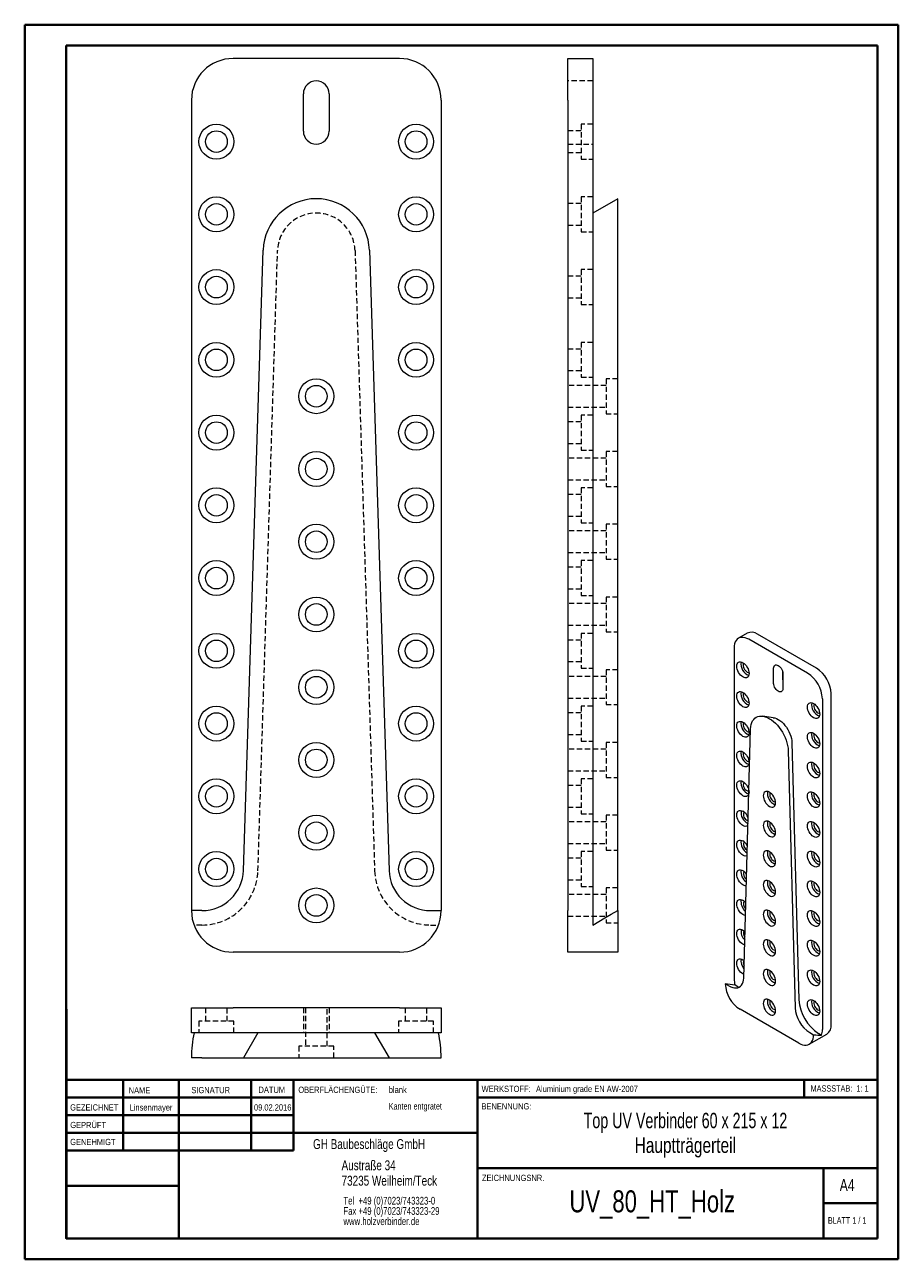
# Model space of a CAD drawing. Header units: millimetres. Extents: x 0 to 210, y 0 to 297.
import ezdxf

# ---------------------------------------------------------------- set-up
doc = ezdxf.new("R2010")
doc.units = ezdxf.units.MM
doc.linetypes.add('HIDDEN', pattern=[1.905, 1.27, -0.635])
doc.styles.add('SLDTEXTSTYLE0', font='TXT', dxfattribs={"width": 0.75})
doc.styles.add('SLDTEXTSTYLE1', font='TXT', dxfattribs={"width": 0.681818})
doc.styles.add('SLDTEXTSTYLE2', font='TXT', dxfattribs={"width": 0.7})
doc.styles.add('SLDTEXTSTYLE3', font='TXT', dxfattribs={"width": 0.691667})

# ---------------------------------------------------------------- blocks, each defined once
blk = doc.blocks.new('SW_NOTE_0')
at = {"color": 0, "linetype": 'Continuous', "lineweight": 0, "char_height": 1.8521, "attachment_point": 1, "style": 'SLDTEXTSTYLE0'}
for s, insert in [('Tel  +49 (0)7023/743323-0', (0, 2.39)), ('Fax +49 (0)7023/743323-29', (0, -0.08)), ('www.holzverbinder.de', (0, -2.55))]:
    blk.add_mtext(s, dxfattribs=dict(at, insert=insert))

msp = doc.modelspace()

# ---------------------------------------------------------------- linework, layer by layer
at = {"color": 7, "linetype": 'Continuous', "lineweight": 40}
for p, q in [((0.08, 0.21), (0.08, 297.21)), ((0.08, 297.21), (210.08, 297.21)), ((210.08, 0.21), (210.08, 297.21)), ((210.08, 292.21), (210.08, 297.21)), ((10.08, 292.21), (205.08, 292.21)), ((10.08, 5.21), (10.08, 292.21)), ((205.08, 5.21), (205.08, 292.21)), ((10.11, 60.37), (10.11, 5.12)), ((205.08, 43.37), (10.11, 43.37)), ((23.71, 43.37), (23.71, 26.37)), ((37.1, 43.37), (37.1, 5.12)), ((54.51, 43.37), (54.51, 26.38)), ((64.71, 26.39), (64.71, 43.37)), ((108.91, 43.37), (108.91, 5.12)), ((187.47, 39.12), (187.47, 43.37)), ((64.71, 39.1), (10.11, 39.1)), ((205.08, 39.12), (108.91, 39.12)), ((64.71, 34.87), (10.11, 34.87)), ((108.91, 30.62), (10.11, 30.62)), ((64.71, 26.39), (10.11, 26.37)), ((108.91, 22.12), (205.08, 22.12)), ((192.08, 5.21), (192.08, 22.21)), ((37.1, 17.87), (10.11, 17.87)), ((10.11, 13.71), (10.08, 13.71)), ((205.08, 13.71), (192.08, 13.71)), ((10.11, 9.46), (10.08, 9.46)), ((10.08, 5.21), (205.08, 5.21)), ((205.08, 5.21), (180.99, 5.21)), ((0.08, 0.21), (210.08, 0.21))]:
    msp.add_line(p, q, dxfattribs=at)
at = {"color": 7, "linetype": 'Continuous', "lineweight": 15}
for p, q in [((90.17, 289.09), (50.17, 289.09)), ((130.62, 289.09), (136.62, 289.09)), ((130.62, 279.09), (130.62, 289.09)), ((136.62, 289.09), (136.62, 279.09)), ((67.07, 271.59), (67.07, 280.59)), ((73.27, 280.59), (73.27, 271.59)), ((40.17, 279.09), (40.17, 84.09)), ((100.17, 279.09), (100.17, 84.09)), ((130.62, 279.09), (130.62, 84.09)), ((136.62, 279.09), (136.62, 84.09)), ((142.62, 255.34), (136.62, 251.88)), ((142.62, 242.97), (142.62, 255.34)), ((52.68, 93.78), (57.4, 242.97)), ((82.94, 242.97), (87.66, 93.78)), ((142.62, 93.78), (142.62, 242.97)), ((173.77, 150.83), (171.65, 149.61)), ((188.29, 141.19), (174.15, 149.36)), ((190.41, 142.42), (176.27, 150.58)), ((170.61, 147.32), (170.61, 67.7)), ((180.12, 138.76), (180.12, 142.44)), ((182.24, 141.66), (182.24, 139.99)), ((182.31, 141.17), (182.31, 137.5)), ((191.82, 135.07), (191.82, 55.46)), ((193.95, 56.68), (193.95, 136.3)), ((180.04, 130.51), (177.49, 130.86)), ((172.91, 67.88), (174.58, 127.83)), ((183.61, 122.61), (185.28, 60.74)), ((184.51, 124.5), (186.18, 62.63)), ((142.62, 84.09), (142.62, 93.78)), ((42.68, 84.09), (40.17, 84.09)), ((97.65, 84.09), (100.17, 84.09)), ((130.62, 74.09), (130.62, 84.09)), ((136.62, 84.09), (136.62, 80.63)), ((142.62, 84.09), (142.62, 74.09)), ((90.17, 74.09), (50.17, 74.09)), ((142.62, 74.09), (130.62, 74.09)), ((169.38, 65.97), (168.49, 66.48)), ((171.5, 65.78), (170.83, 66.16)), ((171.5, 65.78), (171.74, 65.65)), ((40.17, 54.68), (40.17, 60.68)), ((40.17, 60.68), (50.17, 60.68)), ((90.17, 60.68), (50.17, 60.68)), ((90.17, 60.68), (100.17, 60.68)), ((100.17, 60.68), (100.17, 54.68)), ((186.17, 52.19), (172.03, 60.36)), ((50.17, 54.68), (40.17, 54.68)), ((90.17, 54.68), (50.17, 54.68)), ((56.14, 54.68), (52.68, 48.68)), ((84.19, 54.68), (87.66, 48.68)), ((100.17, 54.68), (90.17, 54.68)), ((188.67, 51.94), (192.91, 54.39)), ((188.81, 54.75), (189.7, 54.23)), ((190.94, 54.56), (191.61, 54.17)), ((42.68, 48.68), (40.17, 48.68)), ((42.68, 48.68), (52.68, 48.68)), ((52.68, 48.68), (57.4, 48.68)), ((57.4, 48.68), (82.94, 48.68)), ((82.94, 48.68), (87.66, 48.68)), ((87.66, 48.68), (97.65, 48.68)), ((97.65, 48.68), (100.17, 48.68))]:
    msp.add_line(p, q, dxfattribs=at)
at = {"color": 7, "linetype": 'HIDDEN', "lineweight": 0}
for p, q in [((136.62, 283.69), (130.62, 283.69)), ((133.82, 273.29), (133.82, 264.89)), ((136.62, 273.29), (133.82, 273.29)), ((133.82, 271.69), (130.62, 271.69)), ((130.62, 268.49), (136.62, 268.49)), ((130.62, 266.49), (133.82, 266.49)), ((133.82, 264.89), (136.62, 264.89)), ((133.82, 255.79), (133.82, 247.39)), ((136.62, 255.79), (133.82, 255.79)), ((133.82, 254.19), (130.62, 254.19)), ((130.62, 248.99), (133.82, 248.99)), ((133.82, 247.39), (136.62, 247.39)), ((56.14, 93.67), (60.86, 242.86)), ((79.48, 242.86), (84.19, 93.67)), ((136.62, 242.86), (136.62, 93.67)), ((133.82, 238.29), (133.82, 229.89)), ((136.62, 238.29), (133.82, 238.29)), ((133.82, 236.69), (130.62, 236.69)), ((130.62, 231.49), (133.82, 231.49)), ((133.82, 229.89), (136.62, 229.89)), ((133.82, 220.79), (133.82, 212.39)), ((136.62, 220.79), (133.82, 220.79)), ((133.82, 219.19), (130.62, 219.19)), ((130.62, 213.99), (133.82, 213.99)), ((133.82, 212.39), (136.62, 212.39)), ((139.82, 212.04), (139.82, 203.64)), ((142.62, 212.04), (139.82, 212.04)), ((139.82, 210.44), (130.62, 210.44)), ((130.62, 205.24), (139.82, 205.24)), ((133.82, 203.29), (133.82, 194.89)), ((136.62, 203.29), (133.82, 203.29)), ((139.82, 203.64), (142.62, 203.64)), ((133.82, 201.69), (130.62, 201.69)), ((130.62, 196.49), (133.82, 196.49)), ((133.82, 194.89), (136.62, 194.89)), ((139.82, 194.54), (139.82, 186.14)), ((142.62, 194.54), (139.82, 194.54)), ((139.82, 192.94), (130.62, 192.94)), ((130.62, 187.74), (139.82, 187.74)), ((133.82, 184.19), (130.62, 184.19)), ((133.82, 185.79), (133.82, 177.39)), ((136.62, 185.79), (133.82, 185.79)), ((139.82, 186.14), (142.62, 186.14)), ((130.62, 178.99), (133.82, 178.99)), ((139.82, 175.44), (130.62, 175.44)), ((133.82, 177.39), (136.62, 177.39)), ((139.82, 177.04), (139.82, 168.64)), ((142.62, 177.04), (139.82, 177.04)), ((130.62, 170.24), (139.82, 170.24)), ((133.82, 166.69), (130.62, 166.69)), ((133.82, 168.29), (133.82, 159.89)), ((136.62, 168.29), (133.82, 168.29)), ((139.82, 168.64), (142.62, 168.64)), ((130.62, 161.49), (133.82, 161.49)), ((139.82, 157.94), (130.62, 157.94)), ((133.82, 159.89), (136.62, 159.89)), ((139.82, 159.54), (139.82, 151.14)), ((142.62, 159.54), (139.82, 159.54)), ((130.62, 152.74), (139.82, 152.74)), ((133.82, 149.19), (130.62, 149.19)), ((133.82, 150.79), (133.82, 142.39)), ((136.62, 150.79), (133.82, 150.79)), ((139.82, 151.14), (142.62, 151.14)), ((130.62, 143.99), (133.82, 143.99)), ((139.82, 140.44), (130.62, 140.44)), ((133.82, 142.39), (136.62, 142.39)), ((139.82, 142.04), (139.82, 133.64)), ((142.62, 142.04), (139.82, 142.04)), ((130.62, 135.24), (139.82, 135.24)), ((133.82, 131.69), (130.62, 131.69)), ((133.82, 133.29), (133.82, 124.89)), ((136.62, 133.29), (133.82, 133.29)), ((139.82, 133.64), (142.62, 133.64)), ((130.62, 126.49), (133.82, 126.49)), ((133.82, 124.89), (136.62, 124.89)), ((139.82, 122.94), (130.62, 122.94)), ((139.82, 124.54), (139.82, 116.14)), ((142.62, 124.54), (139.82, 124.54)), ((130.62, 117.74), (139.82, 117.74)), ((139.82, 116.14), (142.62, 116.14)), ((133.82, 114.19), (130.62, 114.19)), ((133.82, 115.79), (133.82, 107.39)), ((136.62, 115.79), (133.82, 115.79)), ((130.62, 108.99), (133.82, 108.99)), ((133.82, 107.39), (136.62, 107.39)), ((139.82, 107.04), (139.82, 98.64)), ((142.62, 107.04), (139.82, 107.04)), ((139.82, 105.44), (130.62, 105.44)), ((130.62, 100.24), (139.82, 100.24)), ((133.82, 98.29), (133.82, 89.89)), ((136.62, 98.29), (133.82, 98.29)), ((139.82, 98.64), (142.62, 98.64)), ((133.82, 96.69), (130.62, 96.69)), ((136.62, 93.67), (136.62, 80.63)), ((130.62, 91.49), (133.82, 91.49)), ((133.82, 89.89), (136.62, 89.89)), ((139.82, 89.54), (139.82, 81.14)), ((142.62, 89.54), (139.82, 89.54)), ((139.82, 87.94), (130.62, 87.94)), ((42.68, 80.63), (40.79, 80.63)), ((97.65, 80.63), (99.55, 80.63)), ((130.62, 82.74), (139.82, 82.74)), ((139.82, 81.14), (142.62, 81.14)), ((43.57, 60.68), (43.57, 57.48)), ((48.77, 57.48), (48.77, 60.68)), ((67.07, 60.68), (67.07, 54.68)), ((67.57, 60.68), (67.57, 51.48)), ((72.77, 51.48), (72.77, 60.68)), ((73.27, 60.68), (73.27, 54.68)), ((91.57, 60.68), (91.57, 57.48)), ((96.77, 57.48), (96.77, 60.68)), ((50.37, 57.48), (41.97, 57.48)), ((41.97, 57.48), (41.97, 54.68)), ((50.37, 54.68), (50.37, 57.48)), ((98.37, 57.48), (89.97, 57.48)), ((89.97, 57.48), (89.97, 54.68)), ((98.37, 54.68), (98.37, 57.48)), ((74.37, 51.48), (65.97, 51.48)), ((65.97, 51.48), (65.97, 48.68)), ((74.37, 48.68), (74.37, 51.48))]:
    msp.add_line(p, q, dxfattribs=at)
at = {"color": 7, "linetype": 'Continuous', "lineweight": 0}
for p, q in [((64.71, 39.12), (10.11, 39.12)), ((23.71, 5.21), (23.71, 5.12)), ((54.51, 5.21), (54.51, 5.12))]:
    msp.add_line(p, q, dxfattribs=at)
at = {"color": 7, "linetype": 'Continuous', "lineweight": 15, "flags": 128}
for points in [[(174.15, 149.36), (173.69, 149.59), (173.23, 149.75), (172.79, 149.83), (172.38, 149.83), (172, 149.76), (171.65, 149.61), (171.34, 149.38), (171.09, 149.09), (170.88, 148.72), (170.73, 148.3), (170.64, 147.83), (170.61, 147.32)], [(174.22, 141.15), (174.19, 140.83), (174.1, 140.56), (173.97, 140.34), (173.78, 140.19), (173.56, 140.11), (173.3, 140.1), (173.02, 140.16), (172.73, 140.3), (172.44, 140.5), (172.16, 140.75), (171.91, 141.06), (171.68, 141.4), (171.5, 141.77), (171.36, 142.15), (171.28, 142.52), (171.25, 142.87), (171.28, 143.19), (171.36, 143.46), (171.5, 143.68), (171.68, 143.83), (171.91, 143.91), (172.16, 143.92), (172.44, 143.86), (172.73, 143.72), (173.02, 143.52), (173.3, 143.27), (173.56, 142.96), (173.78, 142.62), (173.97, 142.25), (174.1, 141.87), (174.19, 141.5), (174.22, 141.15)], [(172.94, 143.59), (172.87, 143.47), (172.81, 143.24), (172.81, 142.97), (172.87, 142.68), (172.98, 142.39), (173.14, 142.1), (173.33, 141.85), (173.55, 141.64), (173.78, 141.49), (174.01, 141.41), (174.2, 141.4)], [(180.12, 142.44), (180.15, 142.7), (180.23, 142.93), (180.36, 143.09), (180.54, 143.19), (180.74, 143.22), (180.97, 143.18), (181.22, 143.07), (181.46, 142.9), (181.69, 142.67), (181.9, 142.4), (182.08, 142.1), (182.21, 141.79), (182.29, 141.47), (182.31, 141.17)], [(182.24, 139.99), (182.27, 139.69), (182.31, 139.5)], [(172.73, 136.58), (173.02, 136.38), (173.3, 136.12), (173.56, 135.81), (173.78, 135.47), (173.97, 135.1), (174.1, 134.73), (174.19, 134.36), (174.22, 134.01), (174.19, 133.69), (174.1, 133.42), (173.97, 133.2), (173.78, 133.05), (173.56, 132.96), (173.3, 132.95), (173.02, 133.02), (172.73, 133.15), (172.44, 133.35), (172.16, 133.61), (171.91, 133.92), (171.68, 134.26), (171.5, 134.63), (171.36, 135), (171.28, 135.37), (171.25, 135.72), (171.28, 136.04), (171.36, 136.31), (171.5, 136.53), (171.68, 136.68), (171.91, 136.77), (172.16, 136.78), (172.44, 136.71), (172.73, 136.58)], [(182.31, 137.5), (182.29, 137.23), (182.21, 137.01), (182.08, 136.85), (181.9, 136.75), (181.69, 136.72), (181.46, 136.76), (181.22, 136.87), (180.97, 137.04), (180.74, 137.27), (180.54, 137.54), (180.36, 137.84), (180.23, 138.15), (180.15, 138.47), (180.12, 138.76)], [(172.94, 136.44), (172.87, 136.32), (172.81, 136.1), (172.81, 135.83), (172.87, 135.54), (172.98, 135.24), (173.14, 134.96), (173.33, 134.7), (173.55, 134.49), (173.78, 134.34), (174.01, 134.26), (174.2, 134.25)], [(189.7, 133.93), (189.99, 133.73), (190.27, 133.47), (190.53, 133.16), (190.75, 132.82), (190.94, 132.45), (191.08, 132.08), (191.16, 131.71), (191.19, 131.36), (191.16, 131.04), (191.08, 130.76), (190.94, 130.55), (190.75, 130.39), (190.53, 130.31), (190.27, 130.3), (189.99, 130.36), (189.7, 130.5), (189.41, 130.7), (189.14, 130.96), (188.88, 131.26), (188.65, 131.61), (188.47, 131.97), (188.33, 132.35), (188.25, 132.72), (188.22, 133.07), (188.25, 133.39), (188.33, 133.66), (188.47, 133.88), (188.65, 134.03), (188.88, 134.11), (189.14, 134.13), (189.41, 134.06), (189.7, 133.93)], [(189.91, 133.79), (189.84, 133.67), (189.78, 133.44), (189.78, 133.18), (189.84, 132.89), (189.95, 132.59), (190.11, 132.3), (190.3, 132.05), (190.52, 131.84), (190.75, 131.69), (190.98, 131.61), (191.17, 131.6)], [(174.58, 127.83), (174.62, 128.37), (174.72, 128.88), (174.87, 129.34), (175.07, 129.75), (175.32, 130.1), (175.62, 130.39), (175.95, 130.62), (176.33, 130.78), (176.74, 130.87), (177.17, 130.89), (177.63, 130.84), (178.11, 130.72), (178.6, 130.53), (179.1, 130.27), (179.59, 129.96), (180.08, 129.58), (180.56, 129.15), (181.02, 128.67), (181.46, 128.14), (181.87, 127.58), (182.24, 126.99), (182.58, 126.37), (182.87, 125.74), (183.12, 125.1), (183.32, 124.46), (183.47, 123.83), (183.57, 123.21), (183.61, 122.61)], [(172.73, 129.44), (173.02, 129.23), (173.3, 128.98), (173.56, 128.67), (173.78, 128.33), (173.97, 127.96), (174.1, 127.58), (174.19, 127.21), (174.22, 126.86), (174.19, 126.55), (174.1, 126.27), (173.97, 126.05), (173.78, 125.9), (173.56, 125.82), (173.3, 125.81), (173.02, 125.87), (172.73, 126.01), (172.44, 126.21), (172.16, 126.46), (171.91, 126.77), (171.68, 127.11), (171.5, 127.48), (171.36, 127.86), (171.28, 128.23), (171.25, 128.58), (171.28, 128.9), (171.36, 129.17), (171.5, 129.39), (171.68, 129.54), (171.91, 129.62), (172.16, 129.63), (172.44, 129.57), (172.73, 129.44)], [(172.94, 129.3), (172.87, 129.18), (172.81, 128.95), (172.81, 128.69), (172.87, 128.39), (172.98, 128.1), (173.14, 127.81), (173.33, 127.56), (173.55, 127.35), (173.78, 127.2), (174.01, 127.12), (174.2, 127.11)], [(180.04, 130.51), (180.38, 130.44), (180.8, 130.3), (181.22, 130.08), (181.64, 129.81), (182.05, 129.48), (182.45, 129.09), (182.83, 128.66), (183.19, 128.19), (183.51, 127.69), (183.79, 127.16), (184.04, 126.62), (184.23, 126.08), (184.38, 125.54), (184.47, 125.01), (184.51, 124.5)], [(189.7, 126.78), (189.99, 126.58), (190.27, 126.32), (190.53, 126.02), (190.75, 125.67), (190.94, 125.31), (191.08, 124.93), (191.16, 124.56), (191.19, 124.21), (191.16, 123.89), (191.08, 123.62), (190.94, 123.4), (190.75, 123.25), (190.53, 123.17), (190.27, 123.16), (189.99, 123.22), (189.7, 123.35), (189.41, 123.55), (189.14, 123.81), (188.88, 124.12), (188.65, 124.46), (188.47, 124.83), (188.33, 125.2), (188.25, 125.57), (188.22, 125.93), (188.25, 126.24), (188.33, 126.52), (188.47, 126.73), (188.65, 126.89), (188.88, 126.97), (189.14, 126.98), (189.41, 126.92), (189.7, 126.78)], [(189.91, 126.65), (189.84, 126.52), (189.78, 126.3), (189.78, 126.03), (189.84, 125.74), (189.95, 125.45), (190.11, 125.16), (190.3, 124.91), (190.52, 124.7), (190.75, 124.55), (190.98, 124.47), (191.17, 124.46)], [(172.73, 122.29), (173.02, 122.09), (173.3, 121.83), (173.56, 121.53), (173.78, 121.18), (173.97, 120.82), (174.1, 120.44), (174.19, 120.07), (174.22, 119.72), (174.19, 119.4), (174.1, 119.13), (173.97, 118.91), (173.78, 118.76), (173.56, 118.67), (173.3, 118.66), (173.02, 118.73), (172.73, 118.86), (172.44, 119.06), (172.16, 119.32), (171.91, 119.63), (171.68, 119.97), (171.5, 120.34), (171.36, 120.71), (171.28, 121.08), (171.25, 121.43), (171.28, 121.75), (171.36, 122.02), (171.5, 122.24), (171.68, 122.39), (171.91, 122.48), (172.16, 122.49), (172.44, 122.42), (172.73, 122.29)], [(172.94, 122.15), (172.87, 122.03), (172.81, 121.81), (172.81, 121.54), (172.87, 121.25), (172.98, 120.95), (173.14, 120.67), (173.33, 120.41), (173.55, 120.2), (173.78, 120.05), (174.01, 119.97), (174.2, 119.96)], [(189.7, 119.64), (189.99, 119.44), (190.27, 119.18), (190.53, 118.87), (190.75, 118.53), (190.94, 118.16), (191.08, 117.79), (191.16, 117.42), (191.19, 117.07), (191.16, 116.75), (191.08, 116.48), (190.94, 116.26), (190.75, 116.1), (190.53, 116.02), (190.27, 116.01), (189.99, 116.07), (189.7, 116.21), (189.41, 116.41), (189.14, 116.67), (188.88, 116.97), (188.65, 117.32), (188.47, 117.68), (188.33, 118.06), (188.25, 118.43), (188.22, 118.78), (188.25, 119.1), (188.33, 119.37), (188.47, 119.59), (188.65, 119.74), (188.88, 119.83), (189.14, 119.84), (189.41, 119.77), (189.7, 119.64)], [(189.91, 119.5), (189.84, 119.38), (189.78, 119.15), (189.78, 118.89), (189.84, 118.6), (189.95, 118.3), (190.11, 118.02), (190.3, 117.76), (190.52, 117.55), (190.75, 117.4), (190.98, 117.32), (191.17, 117.31)], [(172.73, 115.15), (173.02, 114.95), (173.3, 114.69), (173.56, 114.38), (173.78, 114.04), (173.97, 113.67), (174.1, 113.3), (174.19, 112.92), (174.22, 112.57), (174.19, 112.26), (174.1, 111.98), (173.97, 111.77), (173.78, 111.61), (173.56, 111.53), (173.3, 111.52), (173.02, 111.58), (172.73, 111.72), (172.44, 111.92), (172.16, 112.17), (171.91, 112.48), (171.68, 112.82), (171.5, 113.19), (171.36, 113.57), (171.28, 113.94), (171.25, 114.29), (171.28, 114.61), (171.36, 114.88), (171.5, 115.1), (171.68, 115.25), (171.91, 115.33), (172.16, 115.34), (172.44, 115.28), (172.73, 115.15)], [(180.58, 110.02), (180.55, 110.37), (180.47, 110.74), (180.33, 111.12), (180.15, 111.49), (179.92, 111.83), (179.67, 112.14), (179.39, 112.39), (179.1, 112.59), (178.81, 112.73), (178.53, 112.79), (178.27, 112.78), (178.05, 112.7), (177.86, 112.55), (177.73, 112.33), (177.64, 112.06), (177.61, 111.74), (177.64, 111.39), (177.73, 111.02), (177.86, 110.64), (178.05, 110.27), (178.27, 109.93), (178.53, 109.62), (178.81, 109.37), (179.1, 109.17), (179.39, 109.03), (179.67, 108.97), (179.92, 108.98), (180.15, 109.06), (180.33, 109.21), (180.47, 109.43), (180.55, 109.7), (180.58, 110.02)], [(179.3, 112.46), (179.23, 112.34), (179.18, 112.11), (179.18, 111.85), (179.23, 111.55), (179.34, 111.26), (179.5, 110.97), (179.7, 110.72), (179.91, 110.51), (180.14, 110.36), (180.37, 110.28), (180.57, 110.27)], [(189.7, 112.49), (189.99, 112.29), (190.27, 112.03), (190.53, 111.73), (190.75, 111.39), (190.94, 111.02), (191.08, 110.64), (191.16, 110.27), (191.19, 109.92), (191.16, 109.6), (191.08, 109.33), (190.94, 109.11), (190.75, 108.96), (190.53, 108.88), (190.27, 108.87), (189.99, 108.93), (189.7, 109.06), (189.41, 109.26), (189.14, 109.52), (188.88, 109.83), (188.65, 110.17), (188.47, 110.54), (188.33, 110.91), (188.25, 111.28), (188.22, 111.64), (188.25, 111.95), (188.33, 112.23), (188.47, 112.44), (188.65, 112.6), (188.88, 112.68), (189.14, 112.69), (189.41, 112.63), (189.7, 112.49)], [(189.91, 112.36), (189.84, 112.23), (189.78, 112.01), (189.78, 111.74), (189.84, 111.45), (189.95, 111.16), (190.11, 110.87), (190.3, 110.62), (190.52, 110.41), (190.75, 110.26), (190.98, 110.18), (191.17, 110.17)], [(173.93, 104.59), (173.78, 104.47), (173.56, 104.38), (173.3, 104.37), (173.02, 104.44), (172.73, 104.57), (172.44, 104.77), (172.16, 105.03), (171.91, 105.34), (171.68, 105.68), (171.5, 106.05), (171.36, 106.42), (171.28, 106.79), (171.25, 107.14), (171.28, 107.46), (171.36, 107.73), (171.5, 107.95), (171.68, 108.1), (171.91, 108.19), (172.16, 108.2), (172.44, 108.14), (172.73, 108), (172.73, 108)], [(180.58, 102.88), (180.55, 103.23), (180.47, 103.6), (180.33, 103.98), (180.15, 104.34), (179.92, 104.68), (179.67, 104.99), (179.39, 105.25), (179.1, 105.45), (178.81, 105.58), (178.53, 105.65), (178.27, 105.64), (178.05, 105.55), (177.86, 105.4), (177.73, 105.18), (177.64, 104.91), (177.61, 104.59), (177.64, 104.24), (177.73, 103.87), (177.86, 103.5), (178.05, 103.13), (178.27, 102.79), (178.53, 102.48), (178.81, 102.22), (179.1, 102.02), (179.39, 101.89), (179.67, 101.82), (179.92, 101.83), (180.15, 101.92), (180.33, 102.07), (180.47, 102.29), (180.55, 102.56), (180.58, 102.88)], [(179.3, 105.31), (179.23, 105.19), (179.18, 104.97), (179.18, 104.7), (179.23, 104.41), (179.34, 104.11), (179.5, 103.83), (179.7, 103.57), (179.91, 103.36), (180.14, 103.21), (180.37, 103.13), (180.57, 103.12)], [(189.7, 105.35), (189.99, 105.15), (190.27, 104.89), (190.53, 104.58), (190.75, 104.24), (190.94, 103.87), (191.08, 103.5), (191.16, 103.13), (191.19, 102.78), (191.16, 102.46), (191.08, 102.19), (190.94, 101.97), (190.75, 101.82), (190.53, 101.73), (190.27, 101.72), (189.99, 101.78), (189.7, 101.92), (189.41, 102.12), (189.14, 102.38), (188.88, 102.68), (188.65, 103.03), (188.47, 103.39), (188.33, 103.77), (188.25, 104.14), (188.22, 104.49), (188.25, 104.81), (188.33, 105.08), (188.47, 105.3), (188.65, 105.45), (188.88, 105.54), (189.14, 105.55), (189.41, 105.48), (189.7, 105.35)], [(189.91, 105.21), (189.84, 105.09), (189.78, 104.86), (189.78, 104.6), (189.84, 104.31), (189.95, 104.01), (190.11, 103.73), (190.3, 103.47), (190.52, 103.26), (190.75, 103.11), (190.98, 103.03), (191.17, 103.02)], [(173.73, 97.3), (173.56, 97.24), (173.3, 97.23), (173.02, 97.29), (172.73, 97.43), (172.44, 97.63), (172.16, 97.89), (171.91, 98.19), (171.68, 98.54), (171.5, 98.9), (171.36, 99.28), (171.28, 99.65), (171.25, 100), (171.28, 100.32), (171.36, 100.59), (171.5, 100.81), (171.68, 100.96), (171.91, 101.04), (172.16, 101.05), (172.44, 100.99), (172.73, 100.86), (172.73, 100.86)], [(180.58, 95.73), (180.55, 96.08), (180.47, 96.45), (180.33, 96.83), (180.15, 97.2), (179.92, 97.54), (179.67, 97.85), (179.39, 98.11), (179.1, 98.31), (178.81, 98.44), (178.53, 98.5), (178.27, 98.49), (178.05, 98.41), (177.86, 98.26), (177.73, 98.04), (177.64, 97.77), (177.61, 97.45), (177.64, 97.1), (177.73, 96.73), (177.86, 96.35), (178.05, 95.98), (178.27, 95.64), (178.53, 95.33), (178.81, 95.08), (179.1, 94.88), (179.39, 94.74), (179.67, 94.68), (179.92, 94.69), (180.15, 94.77), (180.33, 94.93), (180.47, 95.14), (180.55, 95.42), (180.58, 95.73)], [(179.3, 98.17), (179.23, 98.05), (179.18, 97.82), (179.18, 97.56), (179.23, 97.26), (179.34, 96.97), (179.5, 96.68), (179.7, 96.43), (179.91, 96.22), (180.14, 96.07), (180.37, 95.99), (180.57, 95.98)], [(189.7, 98.2), (189.99, 98), (190.27, 97.75), (190.53, 97.44), (190.75, 97.1), (190.94, 96.73), (191.08, 96.35), (191.16, 95.98), (191.19, 95.63), (191.16, 95.31), (191.08, 95.04), (190.94, 94.82), (190.75, 94.67), (190.53, 94.59), (190.27, 94.58), (189.99, 94.64), (189.7, 94.77), (189.41, 94.97), (189.14, 95.23), (188.88, 95.54), (188.65, 95.88), (188.47, 96.25), (188.33, 96.63), (188.25, 97), (188.22, 97.35), (188.25, 97.66), (188.33, 97.94), (188.47, 98.15), (188.65, 98.31), (188.88, 98.39), (189.14, 98.4), (189.41, 98.34), (189.7, 98.2)], [(189.91, 98.07), (189.84, 97.94), (189.78, 97.72), (189.78, 97.45), (189.84, 97.16), (189.95, 96.87), (190.11, 96.58), (190.3, 96.33), (190.52, 96.12), (190.75, 95.97), (190.98, 95.89), (191.17, 95.88)], [(173.53, 90.09), (173.3, 90.08), (173.02, 90.15), (172.73, 90.28), (172.44, 90.48), (172.16, 90.74), (171.91, 91.05), (171.68, 91.39), (171.5, 91.76), (171.36, 92.13), (171.28, 92.5), (171.25, 92.85), (171.28, 93.17), (171.36, 93.44), (171.5, 93.66), (171.68, 93.82), (171.91, 93.9), (172.16, 93.91), (172.44, 93.85), (172.73, 93.71), (172.73, 93.71)], [(180.58, 88.59), (180.55, 88.94), (180.47, 89.31), (180.33, 89.69), (180.15, 90.05), (179.92, 90.4), (179.67, 90.7), (179.39, 90.96), (179.1, 91.16), (178.81, 91.3), (178.53, 91.36), (178.27, 91.35), (178.05, 91.26), (177.86, 91.11), (177.73, 90.89), (177.64, 90.62), (177.61, 90.3), (177.64, 89.95), (177.73, 89.58), (177.86, 89.21), (178.05, 88.84), (178.27, 88.5), (178.53, 88.19), (178.81, 87.93), (179.1, 87.73), (179.39, 87.6), (179.67, 87.53), (179.92, 87.54), (180.15, 87.63), (180.33, 87.78), (180.47, 88), (180.55, 88.27), (180.58, 88.59)], [(179.3, 91.02), (179.23, 90.9), (179.18, 90.68), (179.18, 90.41), (179.23, 90.12), (179.34, 89.82), (179.5, 89.54), (179.7, 89.28), (179.91, 89.07), (180.14, 88.92), (180.37, 88.84), (180.57, 88.84)], [(189.7, 91.06), (189.99, 90.86), (190.27, 90.6), (190.53, 90.29), (190.75, 89.95), (190.94, 89.58), (191.08, 89.21), (191.16, 88.84), (191.19, 88.49), (191.16, 88.17), (191.08, 87.9), (190.94, 87.68), (190.75, 87.53), (190.53, 87.44), (190.27, 87.43), (189.99, 87.5), (189.7, 87.63), (189.41, 87.83), (189.14, 88.09), (188.88, 88.4), (188.65, 88.74), (188.47, 89.1), (188.33, 89.48), (188.25, 89.85), (188.22, 90.2), (188.25, 90.52), (188.33, 90.79), (188.47, 91.01), (188.65, 91.16), (188.88, 91.25), (189.14, 91.26), (189.41, 91.19), (189.7, 91.06)], [(189.91, 90.92), (189.84, 90.8), (189.78, 90.58), (189.78, 90.31), (189.84, 90.02), (189.95, 89.72), (190.11, 89.44), (190.3, 89.18), (190.52, 88.97), (190.75, 88.82), (190.98, 88.74), (191.17, 88.73)], [(173.33, 82.94), (173.3, 82.94), (173.02, 83), (172.73, 83.14), (172.44, 83.34), (172.16, 83.6), (171.91, 83.9), (171.68, 84.25), (171.5, 84.61), (171.36, 84.99), (171.28, 85.36), (171.25, 85.71), (171.28, 86.03), (171.36, 86.3), (171.5, 86.52), (171.68, 86.67), (171.91, 86.75), (172.16, 86.76), (172.44, 86.7), (172.73, 86.57), (172.73, 86.57)], [(136.62, 80.63), (138.08, 81.47), (139.57, 82.34), (141.09, 83.21), (142.62, 84.09)], [(180.58, 81.44), (180.55, 81.8), (180.47, 82.17), (180.33, 82.54), (180.15, 82.91), (179.92, 83.25), (179.67, 83.56), (179.39, 83.82), (179.1, 84.02), (178.81, 84.15), (178.53, 84.21), (178.27, 84.2), (178.05, 84.12), (177.86, 83.97), (177.73, 83.75), (177.64, 83.48), (177.61, 83.16), (177.64, 82.81), (177.73, 82.44), (177.86, 82.06), (178.05, 81.69), (178.27, 81.35), (178.53, 81.05), (178.81, 80.79), (179.1, 80.59), (179.39, 80.45), (179.67, 80.39), (179.92, 80.4), (180.15, 80.48), (180.33, 80.64), (180.47, 80.85), (180.55, 81.13), (180.58, 81.44)], [(179.3, 83.88), (179.23, 83.76), (179.18, 83.53), (179.18, 83.27), (179.23, 82.98), (179.34, 82.68), (179.5, 82.39), (179.7, 82.14), (179.91, 81.93), (180.14, 81.78), (180.37, 81.7), (180.57, 81.69)], [(189.7, 83.91), (189.99, 83.71), (190.27, 83.46), (190.53, 83.15), (190.75, 82.81), (190.94, 82.44), (191.08, 82.06), (191.16, 81.69), (191.19, 81.34), (191.16, 81.02), (191.08, 80.75), (190.94, 80.53), (190.75, 80.38), (190.53, 80.3), (190.27, 80.29), (189.99, 80.35), (189.7, 80.49), (189.41, 80.69), (189.14, 80.94), (188.88, 81.25), (188.65, 81.59), (188.47, 81.96), (188.33, 82.34), (188.25, 82.71), (188.22, 83.06), (188.25, 83.38), (188.33, 83.65), (188.47, 83.87), (188.65, 84.02), (188.88, 84.1), (189.14, 84.11), (189.41, 84.05), (189.7, 83.91)], [(189.91, 83.78), (189.84, 83.66), (189.78, 83.43), (189.78, 83.16), (189.84, 82.87), (189.95, 82.58), (190.11, 82.29), (190.3, 82.04), (190.52, 81.83), (190.75, 81.68), (190.98, 81.6), (191.17, 81.59)], [(173.13, 75.82), (173.02, 75.86), (172.73, 75.99), (172.44, 76.19), (172.16, 76.45), (171.91, 76.76), (171.68, 77.1), (171.5, 77.47), (171.36, 77.84), (171.28, 78.21), (171.25, 78.56), (171.28, 78.88), (171.36, 79.16), (171.5, 79.37), (171.68, 79.53), (171.91, 79.61), (172.16, 79.62), (172.44, 79.56), (172.73, 79.42), (172.73, 79.42)], [(172.73, 79.42), (173.02, 79.22), (173.22, 79.04)], [(180.58, 74.3), (180.55, 74.65), (180.47, 75.02), (180.33, 75.4), (180.15, 75.76), (179.92, 76.11), (179.67, 76.41), (179.39, 76.67), (179.1, 76.87), (178.81, 77.01), (178.53, 77.07), (178.27, 77.06), (178.05, 76.98), (177.86, 76.82), (177.73, 76.6), (177.64, 76.33), (177.61, 76.01), (177.64, 75.66), (177.73, 75.29), (177.86, 74.92), (178.05, 74.55), (178.27, 74.21), (178.53, 73.9), (178.81, 73.64), (179.1, 73.44), (179.39, 73.31), (179.67, 73.24), (179.92, 73.25), (180.15, 73.34), (180.33, 73.49), (180.47, 73.71), (180.55, 73.98), (180.58, 74.3)], [(179.3, 76.74), (179.23, 76.61), (179.18, 76.39), (179.18, 76.12), (179.23, 75.83), (179.34, 75.53), (179.5, 75.25), (179.7, 74.99), (179.91, 74.78), (180.14, 74.64), (180.37, 74.55), (180.57, 74.55)], [(189.7, 76.77), (189.99, 76.57), (190.27, 76.31), (190.53, 76), (190.75, 75.66), (190.94, 75.29), (191.08, 74.92), (191.16, 74.55), (191.19, 74.2), (191.16, 73.88), (191.08, 73.61), (190.94, 73.39), (190.75, 73.24), (190.53, 73.15), (190.27, 73.14), (189.99, 73.21), (189.7, 73.34), (189.41, 73.54), (189.14, 73.8), (188.88, 74.11), (188.65, 74.45), (188.47, 74.82), (188.33, 75.19), (188.25, 75.56), (188.22, 75.91), (188.25, 76.23), (188.33, 76.5), (188.47, 76.72), (188.65, 76.87), (188.88, 76.96), (189.14, 76.97), (189.41, 76.9), (189.7, 76.77)], [(189.91, 76.63), (189.84, 76.51), (189.78, 76.29), (189.78, 76.02), (189.84, 75.73), (189.95, 75.43), (190.11, 75.15), (190.3, 74.89), (190.52, 74.68), (190.75, 74.53), (190.98, 74.45), (191.17, 74.44)], [(172.94, 68.75), (172.73, 68.85), (172.44, 69.05), (172.16, 69.31), (171.91, 69.61), (171.68, 69.96), (171.5, 70.32), (171.36, 70.7), (171.28, 71.07), (171.25, 71.42), (171.28, 71.74), (171.36, 72.01), (171.5, 72.23), (171.68, 72.38), (171.91, 72.46), (172.16, 72.47), (172.44, 72.41), (172.73, 72.28), (172.73, 72.28)], [(172.73, 72.28), (173.02, 72.08), (173.03, 72.07)], [(180.58, 67.15), (180.55, 67.51), (180.47, 67.88), (180.33, 68.25), (180.15, 68.62), (179.92, 68.96), (179.67, 69.27), (179.39, 69.53), (179.1, 69.73), (178.81, 69.86), (178.53, 69.92), (178.27, 69.91), (178.05, 69.83), (177.86, 69.68), (177.73, 69.46), (177.64, 69.19), (177.61, 68.87), (177.64, 68.52), (177.73, 68.15), (177.86, 67.77), (178.05, 67.41), (178.27, 67.06), (178.53, 66.76), (178.81, 66.5), (179.1, 66.3), (179.39, 66.16), (179.67, 66.1), (179.92, 66.11), (180.15, 66.19), (180.33, 66.35), (180.47, 66.56), (180.55, 66.84), (180.58, 67.15)], [(179.3, 69.59), (179.23, 69.47), (179.18, 69.24), (179.18, 68.98), (179.23, 68.69), (179.34, 68.39), (179.5, 68.1), (179.7, 67.85), (179.91, 67.64), (180.14, 67.49), (180.37, 67.41), (180.57, 67.4)], [(189.7, 69.63), (189.99, 69.42), (190.27, 69.17), (190.53, 68.86), (190.75, 68.52), (190.94, 68.15), (191.08, 67.77), (191.16, 67.4), (191.19, 67.05), (191.16, 66.74), (191.08, 66.46), (190.94, 66.24), (190.75, 66.09), (190.53, 66.01), (190.27, 66), (189.99, 66.06), (189.7, 66.2), (189.41, 66.4), (189.14, 66.65), (188.88, 66.96), (188.65, 67.3), (188.47, 67.67), (188.33, 68.05), (188.25, 68.42), (188.22, 68.77), (188.25, 69.09), (188.33, 69.36), (188.47, 69.58), (188.65, 69.73), (188.88, 69.81), (189.14, 69.82), (189.41, 69.76), (189.7, 69.63)], [(189.91, 69.49), (189.84, 69.37), (189.78, 69.14), (189.78, 68.88), (189.84, 68.58), (189.95, 68.29), (190.11, 68), (190.3, 67.75), (190.52, 67.54), (190.75, 67.39), (190.98, 67.31), (191.17, 67.3)], [(169.38, 65.97), (169.83, 65.74), (170.28, 65.58), (170.71, 65.5), (171.12, 65.49), (171.5, 65.56), (171.84, 65.7), (172.14, 65.91), (172.4, 66.19), (172.61, 66.53), (172.77, 66.93), (172.87, 67.38), (172.91, 67.88)], [(180.58, 60.01), (180.55, 60.36), (180.47, 60.73), (180.33, 61.11), (180.15, 61.47), (179.92, 61.82), (179.67, 62.12), (179.39, 62.38), (179.1, 62.58), (178.81, 62.72), (178.53, 62.78), (178.27, 62.77), (178.05, 62.69), (177.86, 62.53), (177.73, 62.32), (177.64, 62.04), (177.61, 61.72), (177.64, 61.37), (177.73, 61), (177.86, 60.63), (178.05, 60.26), (178.27, 59.92), (178.53, 59.61), (178.81, 59.35), (179.1, 59.15), (179.39, 59.02), (179.67, 58.95), (179.92, 58.97), (180.15, 59.05), (180.33, 59.2), (180.47, 59.42), (180.55, 59.69), (180.58, 60.01)], [(179.3, 62.45), (179.23, 62.32), (179.18, 62.1), (179.18, 61.83), (179.23, 61.54), (179.34, 61.24), (179.5, 60.96), (179.7, 60.7), (179.91, 60.5), (180.14, 60.35), (180.37, 60.27), (180.57, 60.26)], [(189.7, 62.48), (189.99, 62.28), (190.27, 62.02), (190.53, 61.72), (190.75, 61.37), (190.94, 61.01), (191.08, 60.63), (191.16, 60.26), (191.19, 59.91), (191.16, 59.59), (191.08, 59.32), (190.94, 59.1), (190.75, 58.95), (190.53, 58.86), (190.27, 58.85), (189.99, 58.92), (189.7, 59.05), (189.41, 59.25), (189.14, 59.51), (188.88, 59.82), (188.65, 60.16), (188.47, 60.53), (188.33, 60.9), (188.25, 61.27), (188.22, 61.62), (188.25, 61.94), (188.33, 62.21), (188.47, 62.43), (188.65, 62.58), (188.88, 62.67), (189.14, 62.68), (189.41, 62.61), (189.7, 62.48)], [(189.91, 62.34), (189.84, 62.22), (189.78, 62), (189.78, 61.73), (189.84, 61.44), (189.95, 61.14), (190.11, 60.86), (190.3, 60.6), (190.52, 60.39), (190.75, 60.24), (190.98, 60.16), (191.17, 60.15)], [(186.17, 52.19), (186.63, 51.96), (187.08, 51.8), (187.52, 51.72), (187.94, 51.72), (188.32, 51.79), (188.67, 51.94), (188.97, 52.17), (189.23, 52.47), (189.43, 52.83), (189.58, 53.25), (189.67, 53.72), (189.7, 54.23)]]:
    msp.add_lwpolyline(points, dxfattribs=at)
at = {"color": 7, "linetype": 'Continuous', "lineweight": 15}
for centre, radius in [((46.17, 269.09), 4.2), ((94.17, 269.09), 4.2), ((46.17, 269.09), 2.6), ((94.17, 269.09), 2.6), ((46.17, 251.59), 4.2), ((94.17, 251.59), 4.2), ((46.17, 251.59), 2.6), ((94.17, 251.59), 2.6), ((46.17, 234.09), 4.2), ((94.17, 234.09), 4.2), ((46.17, 234.09), 2.6), ((94.17, 234.09), 2.6), ((46.17, 216.59), 4.2), ((94.17, 216.59), 4.2), ((46.17, 216.59), 2.6), ((94.17, 216.59), 2.6), ((70.17, 207.84), 4.2), ((70.17, 207.84), 2.6), ((46.17, 199.09), 4.2), ((94.17, 199.09), 4.2), ((46.17, 199.09), 2.6), ((94.17, 199.09), 2.6), ((70.17, 190.34), 4.2), ((70.17, 190.34), 2.6), ((46.17, 181.59), 4.2), ((46.17, 181.59), 2.6), ((94.17, 181.59), 4.2), ((94.17, 181.59), 2.6), ((70.17, 172.84), 4.2), ((70.17, 172.84), 2.6), ((46.17, 164.09), 4.2), ((46.17, 164.09), 2.6), ((94.17, 164.09), 4.2), ((94.17, 164.09), 2.6), ((70.17, 155.34), 4.2), ((70.17, 155.34), 2.6), ((46.17, 146.59), 4.2), ((46.17, 146.59), 2.6), ((94.17, 146.59), 4.2), ((94.17, 146.59), 2.6), ((70.17, 137.84), 4.2), ((70.17, 137.84), 2.6), ((46.17, 129.09), 4.2), ((46.17, 129.09), 2.6), ((94.17, 129.09), 4.2), ((94.17, 129.09), 2.6), ((70.17, 120.34), 4.2), ((70.17, 120.34), 2.6), ((46.17, 111.59), 4.2), ((46.17, 111.59), 2.6), ((94.17, 111.59), 4.2), ((94.17, 111.59), 2.6), ((70.17, 102.84), 4.2), ((70.17, 102.84), 2.6), ((46.17, 94.09), 4.2), ((94.17, 94.09), 4.2), ((46.17, 94.09), 2.6), ((94.17, 94.09), 2.6), ((70.17, 85.34), 4.2), ((70.17, 85.34), 2.6)]:
    msp.add_circle(centre, radius, dxfattribs=at)
for centre, radius, start, end in [((50.17, 279.09), 10, 90, 180), ((90.17, 279.09), 10, 0, 90), ((70.17, 280.59), 3.1, 0, 180), ((70.17, 271.59), 3.1, 180, 0), ((70.17, 242.57), 12.78, 1.8106, 178.1894), ((174.8, 148.53), 2.53, 54.5328, 114.1568), ((175.15, 143.4), 2.89, 170.1484, 249.8462), ((184.15, 134.72), 7.68, 2.6055, 57.3945), ((186.27, 135.95), 7.68, 2.6055, 57.3945), ((175.15, 136.26), 2.89, 170.1484, 249.8462), ((192.12, 133.61), 2.89, 170.1484, 249.8462), ((175.15, 129.12), 2.89, 170.1484, 249.8462), ((192.12, 126.46), 2.89, 170.1484, 249.8462), ((175.15, 121.97), 2.89, 170.1484, 249.8462), ((192.12, 119.32), 2.89, 170.1484, 249.8462), ((175.15, 114.83), 2.89, 170.18, 249.5851), ((174.42, 114.4), 1.61, 157.6797, 260.6523), ((181.51, 112.28), 2.89, 170.1484, 249.8462), ((192.12, 112.17), 2.89, 170.1484, 249.8462), ((175.22, 107.7), 2.95, 170.7285, 244.5317), ((171, 105.29), 3.22, 21.6716, 57.3487), ((174.48, 107.26), 1.65, 158.6121, 251.9731), ((181.51, 105.13), 2.89, 170.1484, 249.8462), ((192.12, 105.03), 2.89, 170.1484, 249.8462), ((175.26, 100.57), 3, 171.139, 239.6997), ((171.06, 98.22), 3.12, 28.6916, 57.6372), ((174.52, 100.13), 1.68, 159.6392, 243.5768), ((181.51, 97.99), 2.89, 170.1484, 249.8462), ((192.12, 97.88), 2.89, 170.1484, 249.8462), ((42.68, 94.09), 10, 270, 358.1894), ((97.65, 94.09), 10, 181.8106, 270), ((175.23, 93.41), 2.97, 170.802, 235.5914), ((171.19, 91.22), 2.93, 34.4127, 58.2751), ((174.52, 93), 1.68, 159.84, 235.8741), ((181.51, 90.84), 2.89, 170.1484, 249.8462), ((192.12, 90.74), 2.89, 170.1484, 249.8462), ((175.23, 86.27), 2.97, 170.9261, 230.8916), ((171.32, 84.23), 2.73, 39.8135, 58.8521), ((174.43, 85.85), 1.6, 158.6412, 228.9402), ((50.17, 84.09), 10, 180, 270), ((90.17, 84.09), 10, 270, 0), ((181.51, 83.7), 2.89, 170.1484, 249.8462), ((192.12, 83.59), 2.89, 170.1484, 249.8462), ((175.21, 79.13), 2.94, 170.8875, 226.1001), ((174.36, 78.71), 1.53, 158.0256, 220.0349), ((181.51, 76.55), 2.89, 170.1484, 249.8462), ((192.12, 76.45), 2.89, 170.1484, 249.8462), ((175.09, 71.97), 2.83, 170.1299, 221.6039), ((174.11, 71.57), 1.3, 154.0889, 211.2903), ((181.51, 69.41), 2.89, 170.1484, 249.8462), ((192.12, 69.31), 2.89, 170.1484, 249.8462), ((176.17, 66.83), 7.68, 182.6055, 237.3945), ((176.57, 67.77), 5.96, 180.5854, 195.5884), ((181.51, 62.26), 2.89, 170.1484, 249.8462), ((196.5, 63.28), 10.34, 183.5903, 237.4551), ((192.12, 62.16), 2.89, 170.1484, 249.8462), ((192.98, 61.24), 7.72, 183.7327, 237.3127), ((191.58, 56.38), 2.39, 303.9367, 7.3755), ((188.29, 55.4), 3.54, 339.7215, 0.9855)]:
    msp.add_arc(centre, radius, start, end, dxfattribs=at)
at = {"color": 7, "linetype": 'HIDDEN', "lineweight": 0}
for centre, radius, start, end in [((70.17, 242.57), 9.32, 1.8106, 178.1894), ((42.68, 94.09), 13.46, 270, 358.1894), ((97.65, 94.09), 13.46, 181.8106, 270)]:
    msp.add_arc(centre, radius, start, end, dxfattribs=at)
at = {"color": 7, "linetype": 'Continuous', "lineweight": 15}
for centre, major_axis, ratio, start_param, end_param in [((172.03, 64.44), (7.06, -1.56), 0.201835, 1.785189, 2.13893), ((50.17, 48.68), (0, 17.32), 0.57735, 1.217055, 1.570796), ((90.17, 48.68), (0, 17.32), 0.57735, 4.712389, 5.066131), ((186.17, 56.27), (7.06, -1.56), 0.201835, 5.280523, 5.634265)]:
    msp.add_ellipse(centre, major_axis=major_axis, ratio=ratio, start_param=start_param, end_param=end_param, dxfattribs=at)

# ---------------------------------------------------------------- block references
at = {"color": 7, "linetype": 'Continuous', "lineweight": 0}
msp.add_blockref('SW_NOTE_0', (76.7, 12.85), dxfattribs=at)

# ---------------------------------------------------------------- texts
for s, insert, char_height, attachment_point, style in [('NAME', (25.07, 41.62), 1.5, 1, 'SLDTEXTSTYLE0'), ('SIGNATUR', (40.14, 41.68), 1.5, 1, 'SLDTEXTSTYLE0'), ('DATUM', (56.28, 41.74), 1.5, 1, 'SLDTEXTSTYLE0'), ('OBERFLÄCHENGÜTE:', (65.86, 41.74), 1.5, 1, 'SLDTEXTSTYLE0'), ('blank', (87.58, 41.8), 1.587, 1, 'SLDTEXTSTYLE0'), ('WERKSTOFF:', (109.91, 41.96), 1.5, 1, 'SLDTEXTSTYLE0'), ('Aluminium grade EN AW-2007', (122.99, 41.96), 1.5, 1, 'SLDTEXTSTYLE0'), ('MASSSTAB:  1: 1', (188.99, 42.07), 1.5, 1, 'SLDTEXTSTYLE2'), ('GEZEICHNET', (11, 37.51), 1.5, 1, 'SLDTEXTSTYLE0'), ('Linsenmayer', (30.45, 37.5), 1.4986, 2, 'SLDTEXTSTYLE0'), ('09.02.2016', (59.69, 37.5), 1.499, 2, 'SLDTEXTSTYLE0'), ('Kanten entgratet', (87.58, 37.84), 1.5875, 1, 'SLDTEXTSTYLE0'), ('BENENNUNG:', (109.88, 37.77), 1.5, 1, 'SLDTEXTSTYLE0'), ('Top UV Verbinder 60 x 215 x 12', (158.92, 35.46), 3.7042, 2, 'SLDTEXTSTYLE3'), ('GEPRÜFT', (11.03, 33.28), 1.5, 1, 'SLDTEXTSTYLE0'), ('Hauptträgerteil', (158.88, 29.52), 3.7042, 2, 'SLDTEXTSTYLE0'), ('GENEHMIGT', (11.02, 29.19), 1.5, 1, 'SLDTEXTSTYLE0'), ('GH Baubeschläge GmbH', (69.39, 29.13), 2.3813, 1, 'SLDTEXTSTYLE0'), ('Austraße 34', (76.25, 24.02), 2.3813, 1, 'SLDTEXTSTYLE0'), ('73235 Weilheim/Teck', (76.25, 20.32), 2.3813, 1, 'SLDTEXTSTYLE0'), ('ZEICHNUNGSNR.', (110, 20.55), 1.5, 1, 'SLDTEXTSTYLE0'), ('A4', (196, 19.52), 2.91, 1, 'SLDTEXTSTYLE0'), ('UV_80_HT_Holz', (150.93, 16.81), 5.2917, 2, 'SLDTEXTSTYLE0'), ('BLATT 1 / 1', (193.16, 10.36), 1.5875, 1, 'SLDTEXTSTYLE1')]:
    msp.add_mtext(s, dxfattribs=dict(at, insert=insert, char_height=char_height, attachment_point=attachment_point, style=style))

doc.saveas('drawing.dxf')
